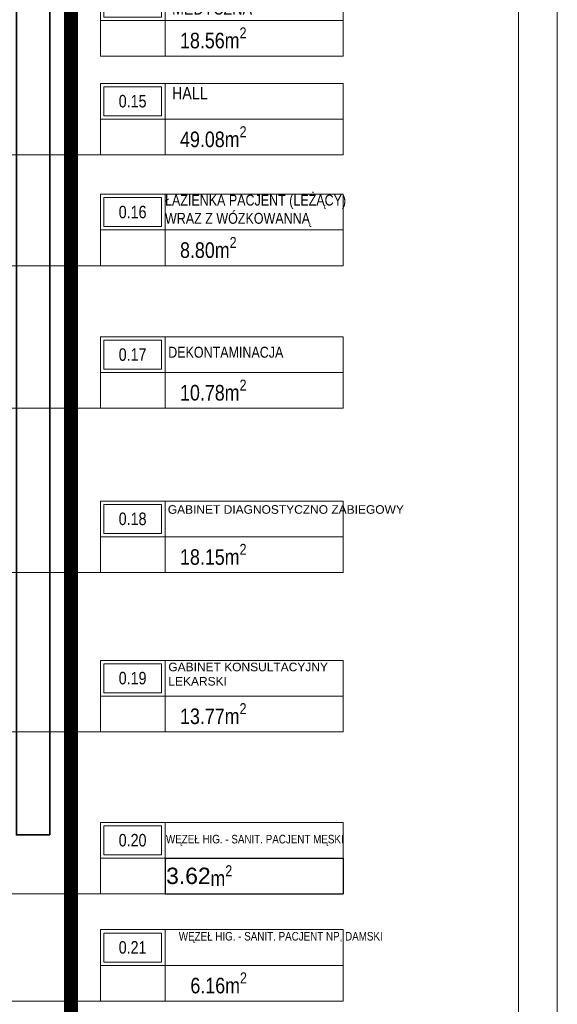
# Model space of a CAD drawing. Header units: millimetres. Extents: x -9409 to -3369, y -15007 to -6597.
# Tile 105 of 132: x -4059 to -3369, y -13275 to -12011. Entities that reach past the tile are written whole.
import ezdxf

# ---------------------------------------------------------------- set-up
doc = ezdxf.new("R2010")
doc.units = ezdxf.units.MM
doc.linetypes.add('ACAD_ISO02W100', pattern=[15, 12, -3])
doc.linetypes.add('DASHED2', pattern=[0.375, 0.25, -0.125])
for name, color, linetype, lineweight in [('A-AREA-____-IDEN', 81, 'Continuous', 5), ('SQ_ISTN.Ściany', 140, 'Continuous', 35), ('SQ_Opisy', 7, 'Continuous', 18), ('SQ_PROJ.Ściany', 7, 'Continuous', 35), ('SQ_ZAKRES_OPRACOWANIA', 7, 'ACAD_ISO02W100', 20)]:
    doc.layers.add(name, color=color, linetype=linetype, lineweight=lineweight)
doc.styles.add('Arial Narrow_2', font='ARIALN.TTF', dxfattribs={"height": 20})
doc.styles.get("Standard").update_dxf_attribs({"font": 'arial.ttf'})

# ---------------------------------------------------------------- blocks, each defined once
blk = doc.blocks.new('ET_pom_prokocim 1_200 - SZEROKA --4287470-__- 0_00 parter')
at = {"layer": 'A-AREA-____-IDEN'}
blk.add_line((2.943, 0.629), (2.943, -1.377), dxfattribs=at)
blk.add_wipeout([(-3.629, 2.634), (10, 2.634), (10, -1.377), (-3.629, -1.377)])
for p, q in [((-3.629, -1.377), (-3.629, 2.634)), ((-3.629, 2.634), (10, 2.634)), ((0, 0.629), (0, 2.634)), ((10, 2.634), (10, -1.377)), ((-3.629, 0.629), (0, 0.629)), ((0, 0.629), (0, -1.377)), ((10, 0.629), (0, 0.629)), ((10, -1.377), (-3.629, -1.377))]:
    blk.add_line(p, q, dxfattribs=at)
blk.add_lwpolyline([(-3.441, 0.817), (-0.188, 0.817), (-0.188, 2.446), (-3.441, 2.446)], close=True, dxfattribs=at)
blk = doc.blocks.new('*T222')
at = {"layer": 'A-AREA-____-IDEN', "color": 0, "linetype": 'ByBlock', "lineweight": -2, "transparency": 16777216}
for p, q in [((0, 0), (228.8, 0)), ((0, 0), (0, -45.9)), ((228.8, 0), (228.8, -45.9)), ((0, -45.9), (228.8, -45.9))]:
    blk.add_line(p, q, dxfattribs=at)
at = {"layer": 'A-AREA-____-IDEN', "color": 0, "lineweight": 18, "transparency": 16777216, "insert": (1.5, -22.9), "char_height": 21, "width": 225.8, "attachment_point": 4}
blk.add_mtext('3.62', dxfattribs=at)
blk = doc.blocks.new('stan projektowany')
at = {"layer": 'SQ_ISTN.Ściany'}
blk.add_lwpolyline([(-14485.3, 6251.2), (-14485.3, 7513.4), (-14528.4, 7513.4), (-14528.4, 6251.2)], close=True, dxfattribs=at)
at = {"layer": 'SQ_ZAKRES_OPRACOWANIA', "color": 251, "linetype": 'DASHED2', "ltscale": 100, "true_color": 0x636466, "const_width": 18}
blk.add_lwpolyline([(-15104.6, 10541.7), (-15104.6, 7946.2), (-14458.4, 7942.5), (-14458.4, 5881.5), (-17103, 5881.5), (-17103, 6223), (-18509.3, 6211.2), (-18509.3, 5925.5), (-19462.5, 5925.5), (-19462.5, 6211.2), (-19394.6, 6211.2), (-19394.6, 7808.2), (-16999.6, 7808.2), (-16999.6, 7178.2), (-16704.6, 7178.2), (-16704.6, 7768.2), (-16704.6, 8898.7), (-16259.6, 8898.7), (-16259.6, 9307.6), (-16071.6, 9307.6), (-16071.6, 9436.6)], dxfattribs=at)

msp = doc.modelspace()

# ---------------------------------------------------------------- block references
at = {"layer": 'A-AREA-____-IDEN', "lineweight": 18, "xscale": 22.88, "yscale": 22.88, "zscale": 22.88}
for p in [(-3872.6, -12026.1), (-3872.6, -12153), (-3872.6, -12295.2), (-3872.6, -12478.2), (-3872.6, -12689.1)]:
    msp.add_blockref('ET_pom_prokocim 1_200 - SZEROKA --4287470-__- 0_00 parter', p, dxfattribs=at)
at = {"layer": 'SQ_ISTN.Ściany'}
msp.add_blockref('stan projektowany', (10465, -19308.6), dxfattribs=at)

# ---------------------------------------------------------------- next in the draw order: linework, layer by layer
at = {"layer": 'A-AREA-____-IDEN'}
for p, q in [((-3643.8, -12184.5), (-5675.8, -12184.5)), ((-3643.8, -12326.7), (-5135.1, -12326.7)), ((-3955.7, -12509.7), (-4958.4, -12509.3)), ((-3643.8, -12720.6), (-5135.1, -12720.6))]:
    msp.add_line(p, q, dxfattribs=at)
at = {"layer": 'SQ_Opisy', "lineweight": 9}
msp.add_lwpolyline([(-9208.9, -14957.5), (-3418.9, -14957.5), (-3418.9, -6647.5), (-9208.9, -6647.5)], close=True, dxfattribs=at)

# ---------------------------------------------------------------- next in the draw order: texts
at = {"layer": 'SQ_Opisy', "color": 7, "lineweight": 13, "char_height": 16, "width": 219.602, "attachment_point": 1, "line_spacing_factor": 0.675}
for s, insert in [('{\\fArial Narrow|b0|i0|c238|p34;\\C256;TRIAGE / SEGREGACJA MEDYCZNA }', (-3863.6, -11970.3)), ('{\\fArial Narrow|b0|i0|c238|p34;\\C256;HALL}', (-3863.6, -12097.2))]:
    msp.add_mtext(s, dxfattribs=dict(at, insert=insert))
at = {"layer": 'SQ_Opisy', "color": 7, "lineweight": 13}
for s, insert, char_height, width, attachment_point in [('{\\fArial Narrow|b0|i0|c238|p34;\\C256;0.15}', (-3914.2, -12115.6), 16, 219.596, 5), ('{\\fArial Narrow|b0|i0|c238|p34;\\C256;ŁAZIENKA PACJENT (LEŻĄCY)\\PWRAZ Z WÓZKOWANNĄ}', (-3872.6, -12235.5), 14, 336.499, 1), ('{\\fArial Narrow|b0|i0|c238|p34;\\C256;0.16}', (-3914.2, -12257.9), 16, 219.596, 5), ('{\\fArial Narrow|b0|i0|c238|p34;\\C256;0.17}', (-3914.2, -12440.9), 16, 219.596, 5), ('{\\fArial Narrow|b0|i0|c238|p34;\\C256;DEKONTAMINACJA }', (-3868.5, -12430.8), 14, 219.794, 1), ('\\pxql;GABINET DIAGNOSTYCZNO ZABIEGOWY', (-3869, -12634.2), 11, 295.025, 1), ('{\\fArial Narrow|b0|i0|c238|p34;\\C256;0.18}', (-3914.2, -12651.8), 16, 219.596, 5)]:
    msp.add_mtext(s, dxfattribs=dict(at, insert=insert, char_height=char_height, width=width, attachment_point=attachment_point))
at = {"layer": 'SQ_PROJ.Ściany', "char_height": 20, "attachment_point": 1, "style": 'Arial Narrow_2'}
for s, insert in [('\\A1;18.56m{\\H0.7x;\\S2^ ;}', (-3853.3, -12020.8)), ('\\A1;49.08m{\\H0.7x;\\S2^ ;}', (-3853.3, -12147.7)), ('\\A1;8.80m{\\H0.7x;\\S2^ ;}', (-3853.3, -12289.9)), ('\\A1;10.78m{\\H0.7x;\\S2^ ;}', (-3853.3, -12473)), ('\\A1;18.15m{\\H0.7x;\\S2^ ;}', (-3853.3, -12683.9))]:
    msp.add_mtext(s, dxfattribs=dict(at, insert=insert))

# ---------------------------------------------------------------- next in the draw order: block references
at = {"layer": 'A-AREA-____-IDEN', "lineweight": 18, "xscale": 22.88, "yscale": 22.88, "zscale": 22.88}
for p in [(-3872.6, -12893.7), (-3872.6, -13239.4)]:
    msp.add_blockref('ET_pom_prokocim 1_200 - SZEROKA --4287470-__- 0_00 parter', p, dxfattribs=at)

# ---------------------------------------------------------------- next in the draw order: linework, layer by layer
at = {"layer": 'A-AREA-____-IDEN'}
for p, q in [((-3643.8, -12925.2), (-4859.2, -12925.2)), ((-3643.8, -13270.9), (-4845.8, -13270.9))]:
    msp.add_line(p, q, dxfattribs=at)
at = {"layer": 'SQ_Opisy', "color": 7, "lineweight": 9, "true_color": 0xf7f7f7}
msp.add_lwpolyline([(-9408.9, -15007.5), (-3368.9, -15007.5), (-3368.9, -6597.5), (-9408.9, -6597.5)], close=True, dxfattribs=at)

# ---------------------------------------------------------------- next in the draw order: texts
at = {"layer": 'SQ_Opisy', "color": 7, "lineweight": 13}
for s, insert, char_height, width, attachment_point in [('GABINET KONSULTACYJNY \\PLEKARSKI ', (-3868.3, -12836.4), 11, 247.878, 1), ('{\\fArial Narrow|b0|i0|c238|p34;\\C256;0.19}', (-3914.2, -12856.3), 16, 219.596, 5), ('{\\fArial Narrow|b0|i0|c238|p34;\\C256;WĘZEŁ HIG. - SANIT. PACJENT NP, DAMSKI}', (-3854.9, -13182.1), 11, 247.878, 1), ('{\\fArial Narrow|b0|i0|c238|p34;\\C256;0.21}', (-3914.2, -13202), 16, 219.596, 5)]:
    msp.add_mtext(s, dxfattribs=dict(at, insert=insert, char_height=char_height, width=width, attachment_point=attachment_point))
at = {"layer": 'SQ_PROJ.Ściany', "char_height": 20, "attachment_point": 1, "style": 'Arial Narrow_2'}
for s, insert in [('\\A1;13.77m{\\H0.7x;\\S2^ ;}', (-3853.3, -12888.4)), ('\\A1;6.16m{\\H0.7x;\\S2^ ;}', (-3840, -13234.1))]:
    msp.add_mtext(s, dxfattribs=dict(at, insert=insert))

# ---------------------------------------------------------------- next in the draw order: block references
at = {"layer": 'A-AREA-____-IDEN', "lineweight": 18, "xscale": 22.88, "yscale": 22.88, "zscale": 22.88}
msp.add_blockref('ET_pom_prokocim 1_200 - SZEROKA --4287470-__- 0_00 parter', (-3872.6, -13101.7), dxfattribs=at)

# ---------------------------------------------------------------- next in the draw order: linework, layer by layer
at = {"layer": 'A-AREA-____-IDEN'}
msp.add_line((-3643.8, -13133.2), (-4845.8, -13133.2), dxfattribs=at)

# ---------------------------------------------------------------- next in the draw order: block references
msp.add_blockref('*T222', (-3872.6, -13087.3))

# ---------------------------------------------------------------- next in the draw order: texts
at = {"layer": 'SQ_Opisy', "color": 7, "lineweight": 13}
for s, insert, char_height, width, attachment_point in [('{\\fArial Narrow|b0|i0|c238|p34;\\C256;0.20}', (-3914.2, -13064.4), 16, 219.596, 5), ('{\\fArial Narrow|b0|i0|c238|p34;\\C256;WĘZEŁ HIG. - SANIT. PACJENT MĘSKI}', (-3871.4, -13057.4), 11, 241.353, 1)]:
    msp.add_mtext(s, dxfattribs=dict(at, insert=insert, char_height=char_height, width=width, attachment_point=attachment_point))
at = {"layer": 'SQ_PROJ.Ściany', "insert": (-3814.3, -13096.5), "char_height": 20, "attachment_point": 1, "style": 'Arial Narrow_2'}
msp.add_mtext('\\A1;m{\\H0.7x;\\S2^ ;}', dxfattribs=at)

doc.saveas('drawing.dxf')
